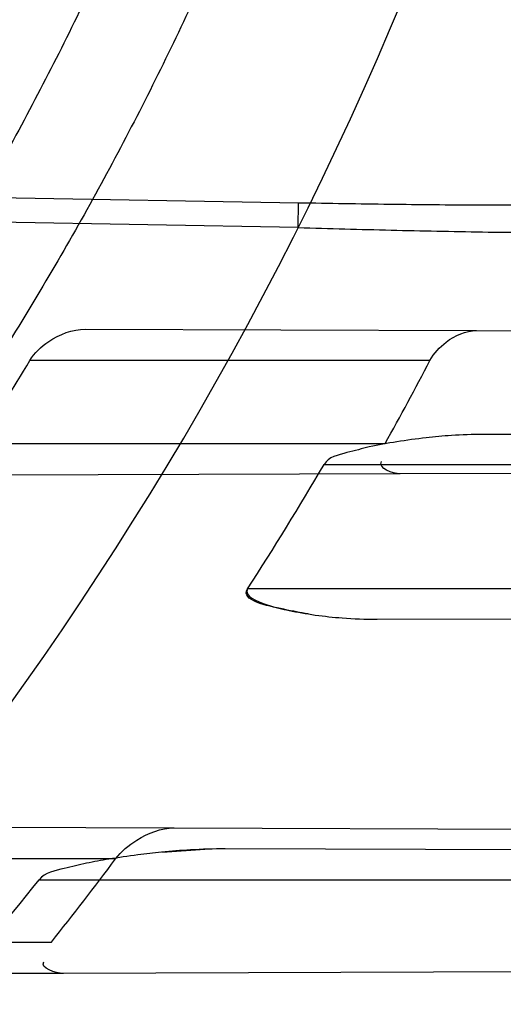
# Model space of a CAD drawing. Header units: millimetres. Extents: x 0 to 297, y 0 to 210.
# Tile 38 of 256: x 147.5273 to 147.5564, y 91.2151 to 91.2743. Entities that reach past the tile are written whole.
import ezdxf

# ---------------------------------------------------------------- set-up
doc = ezdxf.new("R2010")
doc.units = ezdxf.units.MM
doc.header["$LTSCALE"] = 16.335
doc.layers.get('0').update_dxf_attribs({"linetype": 'CONTINUOUS'})
for name, color, linetype in [('01_GLOBAL', 7, 'CONTINUOUS'), ('INTFCLR_1', 7, 'CONTINUOUS'), ('INTFCLR_144815', 7, 'CONTINUOUS')]:
    doc.layers.add(name, color=color, linetype=linetype)

msp = doc.modelspace()

# ---------------------------------------------------------------- linework, layer by layer
at = {"color": 7, "linetype": 'Continuous'}
msp.add_circle((148.0808034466, 92.1164639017), 1.9, dxfattribs=at)
at = {"color": 9, "linetype": 'Continuous'}
msp.add_arc((148.0808034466, 92.1164639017), 1.8756493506, 182.9674534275, 267.0325465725, dxfattribs=at)
at = {"layer": '01_GLOBAL', "color": 7, "linetype": 'Continuous'}
msp.add_circle((148.0808034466, 92.1164639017), 1.925, dxfattribs=at)
at = {"layer": 'INTFCLR_1', "color": 9, "linetype": 'Continuous'}
for p, q in [((147.3556636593, 91.2666179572), (147.5440960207, 91.2633257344)), ((147.5440698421, 91.2618273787), (147.3556636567, 91.26511945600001)), ((147.5440698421, 91.2618273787), (147.5440960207, 91.2633257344)), ((147.5312457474, 91.2557112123), (147.5548137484, 91.2556289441)), ((147.552004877, 91.2538241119), (147.5279046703, 91.2538241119)), ((147.5872630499, 91.2492656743), (147.555198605, 91.2493776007)), ((147.5248160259, 91.2488241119), (147.5493024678, 91.2488241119)), ((147.5456299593, 91.24757411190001), (147.5843773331, 91.24757411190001)), ((147.5502124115, 91.24700321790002), (147.525905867, 91.2469183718)), ((147.5806409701, 91.2400741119), (147.5410190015, 91.2400741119)), ((147.5488212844, 91.23824836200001), (147.5819050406, 91.2383638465)), ((147.5102967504, 91.2257843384), (147.5365936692, 91.2256925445)), ((147.574004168, 91.2243119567), (147.5396641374, 91.2244318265)), ((147.5330689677, 91.2238241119), (147.5059479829, 91.2238241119)), ((147.5284686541, 91.2225741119), (147.5706504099, 91.2225741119)), ((147.5013646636, 91.2188241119), (147.5292064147, 91.2188241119)), ((147.5299342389, 91.2169324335), (147.502275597, 91.2168358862))]:
    msp.add_line(p, q, dxfattribs=at)
at = {"layer": 'INTFCLR_1', "color": 6, "linetype": 'Continuous'}
for p, q in [((147.5548137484, 91.2556289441), (147.5957520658, 91.2554860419)), ((147.5920777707, 91.24714935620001), (147.5502124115, 91.24700321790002)), ((147.5365936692, 91.2256925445), (147.5808430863, 91.2255380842)), ((147.5757210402, 91.2170922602), (147.5299342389, 91.2169324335))]:
    msp.add_line(p, q, dxfattribs=at)
at = {"layer": 'INTFCLR_1', "color": 7, "linetype": 'Continuous'}
msp.add_line((147.5358981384, 91.22423275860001), (147.5384412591, 91.2244099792), dxfattribs=at)
at = {"layer": 'INTFCLR_1', "color": 6, "linetype": 'Continuous'}
for centre, radius, start, end in [((147.3556636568, 91.35632411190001), 0.3017258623, 270, 90.00000002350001), ((147.3556636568, 91.35632411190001), 0.2867456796, 270, 90.00000002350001), ((147.355842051, 91.35665819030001), 0.2004504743, 327.4552128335, 329.1351403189), ((147.3557997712, 91.3566391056), 0.2215115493, 330.8745120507, 332.3446554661), ((147.3609566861, 91.3559427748), 0.2141214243, 327.2390423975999, 329.5950385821), ((147.3559132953, 91.3566868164), 0.2214421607, 321.4961256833, 323.1309406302), ((147.3615420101, 91.3555160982), 0.2133965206, 318.8428261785, 321.4658465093)]:
    msp.add_arc(centre, radius, start, end, dxfattribs=at)
at = {"layer": 'INTFCLR_1', "color": 9, "linetype": 'Continuous'}
msp.add_arc((147.3556636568, 91.35632411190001), 0.2107755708, 270.0000000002, 337.5066823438, dxfattribs=at)
for points, knots in [([(147.6239207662, 91.2630229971), (147.6245143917, 91.2646383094), (147.625677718, 91.2679000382), (147.6278942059, 91.2745147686), (147.6314905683, 91.2863879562), (147.6348253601, 91.3003236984), (147.6370274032, 91.31277865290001), (147.637953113, 91.3191383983), (147.6384308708, 91.3228167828), (147.6395335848, 91.3320514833), (147.6406793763, 91.34783064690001), (147.6404956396, 91.36644728), (147.639629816, 91.3785116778), (147.6390851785, 91.3840823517), (147.6386841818, 91.38778738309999), (147.6374452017, 91.3977872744), (147.6346320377, 91.41379988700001), (147.6305782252, 91.4294332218), (147.6276786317, 91.43871199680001), (147.6265880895, 91.4420309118), (147.6249290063, 91.4469198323), (147.621186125, 91.4571408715), (147.6147225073, 91.4721421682), (147.6073615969, 91.4863146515), (147.6022300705, 91.495037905), (147.59983173, 91.49892098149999), (147.598238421, 91.5014521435), (147.5939293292, 91.5081091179), (147.5867086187, 91.5183259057), (147.5766787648, 91.5307635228), (147.5681834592, 91.54008643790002), (147.5622490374, 91.5460455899), (147.5589678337, 91.54920070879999), (147.5544151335, 91.5534558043), (147.5480427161, 91.5590273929), (147.541144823, 91.5644332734), (147.5367712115, 91.56754354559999), (147.5346401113, 91.56897350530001), (147.533241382, 91.56987250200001), (147.5319885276, 91.57063788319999), (147.5308874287, 91.5712699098), (147.5299491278, 91.57176025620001), (147.5291251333, 91.5721478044), (147.5284918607, 91.5723508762), (147.5279419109, 91.57249513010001), (147.5276450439, 91.5721332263), (147.5279068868, 91.5716254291), (147.528285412, 91.5709843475), (147.528982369, 91.57009863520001), (147.5299093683, 91.56900729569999), (147.53099579, 91.56780618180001), (147.5321866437, 91.5665242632), (147.5339471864, 91.56466063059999), (147.5364529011, 91.56204119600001), (147.5411298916, 91.55713350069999), (147.546237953, 91.5516275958), (147.5508912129, 91.54636519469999), (147.5537675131, 91.54301891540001), (147.5583927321, 91.5375256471), (147.5654736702, 91.52862354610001), (147.5747566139, 91.5156719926), (147.581475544, 91.5050988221), (147.5858745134, 91.49757284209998), (147.5888592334, 91.492279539), (147.5940084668, 91.4826176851), (147.6008853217, 91.46802735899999), (147.605629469, 91.45586290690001), (147.6078360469, 91.44955591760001)], [0, 0, 0, 0, 0.0103792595, 0.0208842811, 0.0420721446, 0.0851858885, 0.1071984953, 0.1183380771, 0.123943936, 0.1295693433, 0.1744299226, 0.2192388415, 0.2417237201, 0.2473597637, 0.2529962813, 0.2641993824, 0.3081295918, 0.3509327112, 0.3614952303, 0.3667582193, 0.3720021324, 0.3926323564, 0.4323913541, 0.4704239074, 0.4888657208, 0.4934194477, 0.497950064, 0.5069039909, 0.5412450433, 0.5733438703, 0.6032118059, 0.6172673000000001, 0.6240601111, 0.6306649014, 0.6548506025, 0.6750843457, 0.6834913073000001, 0.6872123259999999, 0.6905622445, 0.6935176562, 0.6960693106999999, 0.6982084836, 0.6999280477, 0.7014829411, 0.7024060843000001, 0.7029587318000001, 0.7038763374, 0.7054334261, 0.7076628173, 0.7105600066, 0.714112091, 0.7174145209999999, 0.7211168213, 0.7295725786, 0.7392778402, 0.7620040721, 0.7748640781, 0.7816422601, 0.7886165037, 0.8181744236, 0.8502177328, 0.884679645, 0.8936796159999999, 0.902792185, 0.9213283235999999, 0.9597006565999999, 1, 1, 1, 1]), ([(147.5311764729, 91.57132411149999), (147.5318287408, 91.5713240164), (147.5336257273, 91.5703676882), (147.5357695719, 91.56920293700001), (147.5378575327, 91.5678745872), (147.540022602, 91.5664516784), (147.5444669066, 91.5633499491), (147.5514777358, 91.5579678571), (147.5579605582, 91.5524167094), (147.5625922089, 91.5481782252), (147.5659282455, 91.5450376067), (147.5719597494, 91.53910867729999), (147.580595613, 91.52983364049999), (147.5907946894, 91.51745818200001), (147.5981414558, 91.50728802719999), (147.6025258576, 91.5006611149), (147.60414614, 91.49814277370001), (147.6065841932, 91.4942808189), (147.6117989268, 91.48560842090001), (147.6192817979, 91.4715157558), (147.6258568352, 91.45659014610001), (147.6296645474, 91.44641925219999), (147.6313517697, 91.4415559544), (147.6324604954, 91.4382553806), (147.6354073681, 91.4290313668), (147.6395285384, 91.4134880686), (147.6423901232, 91.3975587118), (147.6436501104, 91.38761200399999), (147.6440578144, 91.3839275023), (147.6446115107, 91.3783882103), (147.6454917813, 91.3663917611), (147.6456786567, 91.3478767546), (147.6445135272, 91.3321854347), (147.6433925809, 91.3230036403), (147.6429068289, 91.3193455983), (147.6419655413, 91.31302046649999), (147.6397259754, 91.3006309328), (147.6363346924, 91.2867710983), (147.6326792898, 91.27496708), (147.6304259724, 91.2683893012), (147.6292433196, 91.26514577), (147.6286398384, 91.26353946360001)], [0, 0, 0, 0, 0.0056084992, 0.016622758, 0.0214510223, 0.0268121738, 0.0389184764, 0.0680276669, 0.1027789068, 0.1122614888, 0.1220107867, 0.1421735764, 0.1849752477, 0.2309092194, 0.2799812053, 0.2927645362, 0.2992310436, 0.3057293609, 0.3320345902, 0.3862266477, 0.4428037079, 0.4721337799, 0.479586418, 0.4870651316, 0.5020714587, 0.5628449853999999, 0.6251697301, 0.6410581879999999, 0.6490513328, 0.6570434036, 0.6889243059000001, 0.7524504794, 0.8160576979, 0.8240355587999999, 0.8319861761, 0.8477866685, 0.8790166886, 0.9402183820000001, 0.9703167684, 0.9852456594, 1, 1, 1, 1]), ([(147.6078360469, 91.44955591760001), (147.6101299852, 91.44299922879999), (147.6142956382, 91.42952576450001), (147.6182613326, 91.4122075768), (147.6202192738, 91.4006412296), (147.6210065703, 91.39518478), (147.6214994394, 91.3915132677), (147.6227052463, 91.3813993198), (147.623864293, 91.3647211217), (147.6237011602, 91.3479837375), (147.6230932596, 91.3377512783), (147.6228153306, 91.3340172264), (147.6223459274, 91.32845986), (147.6210514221, 91.316626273), (147.6180380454, 91.29878467), (147.6143540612, 91.28396869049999), (147.6118533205, 91.2754656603), (147.6108389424, 91.2721312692), (147.6090123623, 91.2664116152), (147.6051536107, 91.2553712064), (147.5989882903, 91.2403218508), (147.5926455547, 91.22739948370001), (147.588554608, 91.2198568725), (147.5870705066, 91.21719653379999), (147.5848652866, 91.2133153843), (147.5801153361, 91.2053160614), (147.5725777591, 91.1938048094), (147.5633378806, 91.1812395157), (147.5566749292, 91.173042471), (147.5528339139, 91.16854333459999), (147.551385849, 91.16686409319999), (147.5489422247, 91.1640712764), (147.5444265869, 91.1590434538), (147.5395205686, 91.15382001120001), (147.5350750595, 91.14916276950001), (147.5324472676, 91.14642530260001), (147.5302613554, 91.14401157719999), (147.5288390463, 91.1424858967), (147.5269884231, 91.13966284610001), (147.5301672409, 91.1409193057), (147.5319512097, 91.141994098), (147.5341146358, 91.14331988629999), (147.5360112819, 91.14459412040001), (147.5382932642, 91.1461762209), (147.5413846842, 91.14844087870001), (147.5453415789, 91.15151625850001), (147.5512543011, 91.1563820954), (147.5565470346, 91.16112874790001), (147.5611780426, 91.16556996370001), (147.5644972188, 91.16884566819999), (147.5704790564, 91.1750133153), (147.5790048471, 91.18463110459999), (147.5890158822, 91.1974187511), (147.5961841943, 91.2078944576), (147.6004450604, 91.21470752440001), (147.6020181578, 91.21729598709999), (147.6043852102, 91.2212675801), (147.6094401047, 91.23018520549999), (147.6166547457, 91.24466011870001), (147.621618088, 91.2567571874), (147.6239207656, 91.2630229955)], [0, 0, 0, 0, 0.0419449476, 0.0850695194, 0.1071739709, 0.1127634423, 0.1183584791, 0.1295423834, 0.1742656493, 0.2191961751, 0.2304978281, 0.2361598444, 0.2418057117, 0.2641744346, 0.3080240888, 0.3509528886, 0.3562644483, 0.3615432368, 0.3719979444, 0.3925183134, 0.4321501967, 0.4701192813, 0.4793724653, 0.4839620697, 0.48851378, 0.5063269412, 0.5401307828, 0.5715496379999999, 0.6004673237, 0.6038923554, 0.6072711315, 0.6138564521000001, 0.6263016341, 0.6480618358, 0.6572019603, 0.6650284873, 0.6713159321, 0.6759369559, 0.6799952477, 0.6841765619, 0.6887949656, 0.6950107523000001, 0.6986911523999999, 0.7027318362, 0.7117342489, 0.7218512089, 0.7329803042, 0.7579718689, 0.7647510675, 0.7717251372, 0.7861300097, 0.8166264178, 0.8492835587, 0.8841348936, 0.8932111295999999, 0.8978052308, 0.9024247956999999, 0.92112918, 0.9596906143, 1, 1, 1, 1]), ([(147.5311764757, 91.1413241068), (147.5310781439, 91.14132411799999), (147.5308373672, 91.14137158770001), (147.5308497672, 91.1418044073), (147.5311074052, 91.1422497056), (147.5315528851, 91.142911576), (147.5322318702, 91.14373533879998), (147.5335407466, 91.1452190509), (147.5355593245, 91.1473348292), (147.5383533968, 91.1501930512), (147.5428736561, 91.1547964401), (147.5478811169, 91.1599991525), (147.5524841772, 91.1649963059), (147.5549756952, 91.16777374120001), (147.5564519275, 91.1694435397), (147.5603658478, 91.1739155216), (147.5671547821, 91.1820635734), (147.5765732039, 91.1945612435), (147.5842592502, 91.2060163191), (147.5891039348, 91.21397962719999), (147.5913524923, 91.217842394), (147.5928653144, 91.2204893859), (147.5970335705, 91.2279909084), (147.6034974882, 91.24084499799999), (147.6097854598, 91.25582728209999), (147.6137211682, 91.2668203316), (147.6155837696, 91.27251442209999), (147.6166180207, 91.2758335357), (147.6191666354, 91.28429392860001), (147.6229221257, 91.2990378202), (147.6259956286, 91.3168025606), (147.6273158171, 91.32858523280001), (147.6277944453, 91.33411784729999), (147.6280778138, 91.3378349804), (147.6286975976, 91.3480207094), (147.6288639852, 91.364684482), (147.6276820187, 91.3812878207), (147.6264527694, 91.3913544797), (147.6259502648, 91.39500924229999), (147.6251474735, 91.4004414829), (147.6231505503, 91.4119586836), (147.6191057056, 91.4292020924), (147.6148598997, 91.44260751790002), (147.6125223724, 91.4491302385)], [0, 0, 0, 0, 0.0008731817, 0.001718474, 0.0032338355, 0.0055641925, 0.0087322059, 0.0127298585, 0.0231213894, 0.0346993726, 0.0482226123, 0.08041255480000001, 0.0988155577, 0.1085507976, 0.1135449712, 0.1186069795, 0.1613231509, 0.207686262, 0.2575123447, 0.2837454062, 0.2904461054, 0.2972015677, 0.3108182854, 0.366650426, 0.4248609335, 0.4549769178, 0.4703146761, 0.4780576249, 0.4858477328, 0.5487775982, 0.6130123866, 0.6457680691, 0.6540347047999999, 0.6623246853, 0.6788711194, 0.7446474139, 0.8101273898, 0.8265053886, 0.8346996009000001, 0.8428861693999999, 0.8752668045, 0.9384714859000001, 1, 1, 1, 1]), ([(147.5440960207, 91.2633257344), (147.5450085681, 91.26330980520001), (147.5468289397, 91.26327969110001), (147.550439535, 91.2632276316), (147.5548943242, 91.2631818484), (147.5593074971, 91.26318594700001), (147.5627871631, 91.2632456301), (147.5661719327, 91.2633524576), (147.5702774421, 91.2635930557), (147.5742812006, 91.26405122), (147.5773584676, 91.2645924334), (147.5802872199, 91.2652486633), (147.5837849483, 91.2663297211), (147.5870688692, 91.26784422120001), (147.5895039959, 91.2693220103), (147.5918252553, 91.27098750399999), (147.5939626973, 91.2729375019), (147.5959009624, 91.27513290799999), (147.5977615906, 91.27755319), (147.5998633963, 91.28090468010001), (147.601644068, 91.2845301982), (147.6029197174, 91.28760440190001), (147.6041063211, 91.290815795), (147.6048675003, 91.2932827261), (147.6053207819, 91.294950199)], [0, 0, 0, 0, 0.0354711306, 0.0707575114, 0.14033856, 0.2086125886, 0.242264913, 0.2755899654, 0.3402220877, 0.4020491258, 0.4320758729, 0.46161465, 0.5186626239, 0.5740151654, 0.6016454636, 0.6292656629, 0.6849556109, 0.713590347, 0.743019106, 0.8035158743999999, 0.8669685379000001, 0.8997725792, 0.9328427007, 1, 1, 1, 1]), ([(147.5440698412, 91.2618273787), (147.5450052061, 91.2618000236), (147.5468712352, 91.26174745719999), (147.5505729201, 91.2616521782), (147.5551408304, 91.261555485), (147.5596668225, 91.2615137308), (147.5632359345, 91.2615412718), (147.5667073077, 91.26162001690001), (147.5709174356, 91.2618336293), (147.5750233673, 91.2622788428), (147.5781779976, 91.2628207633), (147.5811791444, 91.2634862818), (147.5847632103, 91.2645945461), (147.5881232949, 91.26616270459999), (147.590611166, 91.26769844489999), (147.5929841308, 91.26943560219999), (147.5951645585, 91.27147261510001), (147.5971370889, 91.2737669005), (147.5990320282, 91.2763029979), (147.6011681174, 91.27981732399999), (147.6029717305, 91.2836160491), (147.6042619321, 91.2868392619), (147.6054618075, 91.290210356), (147.6062288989, 91.29279848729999), (147.606685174, 91.29454754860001)], [0, 0, 0, 0, 0.0352844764, 0.0703893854, 0.1396239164, 0.207562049, 0.241046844, 0.2742025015, 0.338485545, 0.3999488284, 0.4297887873, 0.4591358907, 0.5158255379, 0.570881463, 0.5984070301, 0.6259627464, 0.6816732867, 0.7104019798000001, 0.739984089, 0.8009583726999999, 0.8651010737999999, 0.8983203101, 0.9318417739, 1, 1, 1, 1]), ([(147.6286398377, 91.26353946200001), (147.6262971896, 91.2573039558), (147.6212466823, 91.2452642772), (147.6139124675, 91.2308710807), (147.6087756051, 91.2220056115), (147.6063693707, 91.2180557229), (147.6047696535, 91.215480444), (147.6004343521, 91.2086983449), (147.593140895, 91.1982707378), (147.5829609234, 91.1855474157), (147.5742940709, 91.1759794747), (147.5682143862, 91.1698434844), (147.5648397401, 91.166583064), (147.5601283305, 91.1621594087), (147.554745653, 91.15743254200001), (147.5487350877, 91.15258708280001), (147.544713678, 91.1495239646), (147.541566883, 91.14726417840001), (147.5392555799, 91.14569188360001), (147.5366540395, 91.1439771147), (147.5340672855, 91.1424989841), (147.5317988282, 91.1413240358), (147.5311764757, 91.1413241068)], [0, 0, 0, 0, 0.1254392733, 0.2455954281, 0.3039386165, 0.3183545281, 0.3326935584, 0.3610298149, 0.4699340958, 0.5721292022, 0.6676979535, 0.7128867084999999, 0.7347758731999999, 0.7560605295, 0.8345894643, 0.86959304, 0.9014329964, 0.9297831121, 0.9425142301, 0.954114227, 0.9882800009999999, 1, 1, 1, 1])]:
    msp.add_open_spline(points, degree=3, knots=knots, dxfattribs=at)
at = {"layer": 'INTFCLR_1', "color": 6, "linetype": 'Continuous'}
for points, knots in [([(147.5524190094, 91.57132411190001), (147.5518087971, 91.57132411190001), (147.5529114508, 91.5692236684), (147.5538583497, 91.5680649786), (147.5554058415, 91.56603172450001), (147.5573153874, 91.5637319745), (147.5597564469, 91.56079692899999), (147.5626098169, 91.5573885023), (147.5656703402, 91.5536813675), (147.5686923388, 91.5499560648), (147.571505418, 91.54640770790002), (147.5740879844, 91.5430774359), (147.5764364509, 91.53997985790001), (147.5785589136, 91.53711993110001), (147.5804701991, 91.53449113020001), (147.5821890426, 91.5320821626), (147.5837330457, 91.529879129), (147.5851142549, 91.527876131), (147.5863481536, 91.5260600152), (147.5874498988, 91.5244157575), (147.5884368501, 91.52292425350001), (147.5893145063, 91.52158304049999), (147.590301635, 91.52005887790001), (147.5913416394, 91.5184318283), (147.5924164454, 91.51672483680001), (147.5934051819, 91.5151347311), (147.5944675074, 91.51340362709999), (147.5954727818, 91.51173989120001), (147.5963989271, 91.5101860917), (147.5972040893, 91.50882047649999), (147.5980924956, 91.5072948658), (147.5990691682, 91.5055946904), (147.6001439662, 91.503694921), (147.6013258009, 91.5015697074), (147.6026254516, 91.49918624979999), (147.6040567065, 91.4965029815), (147.6056293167, 91.4934797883), (147.6073520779, 91.49007026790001), (147.6092357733, 91.4862176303), (147.6112959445, 91.48184252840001), (147.6135459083, 91.4768493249), (147.6159975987, 91.4711159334), (147.6186600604, 91.46449556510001), (147.621540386, 91.45677847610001), (147.6245995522, 91.4477874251), (147.6276353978, 91.43777021), (147.6304347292, 91.4271489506), (147.6328479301, 91.41640510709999), (147.6348548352, 91.405631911), (147.6364550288, 91.3948720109), (147.6376568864, 91.3841237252), (147.6384643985, 91.3734124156), (147.6388848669, 91.3627276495), (147.638923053, 91.3520862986), (147.6385832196, 91.34147856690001), (147.6378679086, 91.3309058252), (147.6367790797, 91.3203765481), (147.6353146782, 91.30986953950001), (147.6334744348, 91.2993988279), (147.6312492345, 91.2889416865), (147.6286373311, 91.27851137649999), (147.6256726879, 91.26825261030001), (147.6225298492, 91.2586638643), (147.6194333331, 91.2501513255), (147.6165578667, 91.24288110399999), (147.613914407, 91.2366339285), (147.6114912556, 91.23122494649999), (147.6092772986, 91.2265132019), (147.6072566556, 91.222383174), (147.6054148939, 91.2187488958), (147.6037381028, 91.2155404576), (147.6022167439, 91.21270536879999), (147.6008394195, 91.21019779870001), (147.5995919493, 91.20797263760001), (147.5984619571, 91.205992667), (147.5974378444, 91.2042264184), (147.5965123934, 91.2026529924), (147.5956788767, 91.20125348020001), (147.5947260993, 91.1996710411), (147.5936842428, 91.1979643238), (147.5924549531, 91.195983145), (147.5913949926, 91.1943013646), (147.5904087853, 91.1927574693), (147.5895314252, 91.19139819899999), (147.5885421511, 91.1898833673), (147.5874297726, 91.1882012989), (147.5861816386, 91.18634056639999), (147.5847816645, 91.18428595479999), (147.5832139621, 91.18202299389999), (147.5814607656, 91.179538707), (147.5795082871, 91.1768262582), (147.5773377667, 91.1738741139), (147.5749300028, 91.1706720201), (147.5722786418, 91.16722855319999), (147.5693828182, 91.16355418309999), (147.5662651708, 91.1596930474), (147.5630841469, 91.155829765), (147.5601062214, 91.152268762), (147.5575479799, 91.1491965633), (147.5555504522, 91.14679617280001), (147.5539276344, 91.14467529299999), (147.5529496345, 91.1434806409), (147.5517963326, 91.1413241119), (147.5524190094, 91.1413241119)], [0, 0, 0, 0, 0.0038604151, 0.0075016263, 0.0124785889, 0.0188917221, 0.0268498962, 0.0364677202, 0.04706947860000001, 0.0572444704, 0.0668187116, 0.0757144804, 0.08390538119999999, 0.0914099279, 0.098245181, 0.1044667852, 0.1101313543, 0.1152642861, 0.1198589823, 0.1240215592, 0.1277856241, 0.1311734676, 0.1341617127, 0.1392736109, 0.1433897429, 0.1469230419, 0.1511192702, 0.1562389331, 0.1592204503, 0.1625628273, 0.1662680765, 0.1703891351, 0.1749670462, 0.1800766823, 0.185772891, 0.1921413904, 0.1993155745, 0.2073310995, 0.2163076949, 0.2264451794, 0.2379233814, 0.250953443, 0.2658909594, 0.2830621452, 0.3030578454, 0.3259639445, 0.3492662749, 0.372530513, 0.3956109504, 0.4185782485, 0.4413347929, 0.4640172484, 0.48651927, 0.5089682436, 0.5313242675, 0.553647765, 0.5759939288, 0.5982772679, 0.6207473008, 0.6432362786, 0.6658996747, 0.6887559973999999, 0.7107777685, 0.7297237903, 0.7460531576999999, 0.7602331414, 0.7726347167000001, 0.7835467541, 0.7931663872, 0.8017211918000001, 0.8093215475, 0.8160683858, 0.8220758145, 0.8274205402, 0.8322066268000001, 0.8364980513, 0.8403368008, 0.8437547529, 0.8468031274, 0.8520223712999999, 0.8564046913, 0.8615533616, 0.8645986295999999, 0.8679945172, 0.8717882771, 0.8760445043, 0.8807522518, 0.8859628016, 0.8917731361, 0.8981681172, 0.9051985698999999, 0.9129160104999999, 0.9213486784, 0.9305434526, 0.9404096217, 0.9509435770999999, 0.9619432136, 0.9720502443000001, 0.9803711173, 0.9870628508, 0.9922716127, 0.99606073, 1, 1, 1, 1]), ([(147.5524190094, 91.1413241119), (147.5531143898, 91.1413241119), (147.5543203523, 91.14213679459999), (147.5561744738, 91.14325300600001), (147.5583002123, 91.1447976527), (147.560928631, 91.14681022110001), (147.5640582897, 91.14937974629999), (147.5675074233, 91.15237487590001), (147.5710070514, 91.1555769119), (147.574310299, 91.1587419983), (147.5773371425, 91.16175781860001), (147.5800923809, 91.16460395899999), (147.5825889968, 91.1672661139), (147.5848455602, 91.1697411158), (147.5868773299, 91.1720281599), (147.5887011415, 91.1741288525), (147.5903405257, 91.1760572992), (147.5918089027, 91.1778176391), (147.59312239, 91.1794189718), (147.5942950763, 91.1808709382), (147.5953447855, 91.18218881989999), (147.5962981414, 91.1834007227), (147.5972372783, 91.1846080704), (147.5982377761, 91.1859099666), (147.5992999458, 91.187311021), (147.6003509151, 91.1887170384), (147.6013832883, 91.1901164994), (147.6024574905, 91.19159267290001), (147.6036466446, 91.1932514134), (147.6049757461, 91.1951365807), (147.6064609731, 91.1972842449), (147.6081179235, 91.19973355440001), (147.6099603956, 91.2025250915), (147.6120026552, 91.20570886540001), (147.6142665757, 91.2093548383), (147.6167734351, 91.21354352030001), (147.6195429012, 91.2183732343), (147.6225956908, 91.2239740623), (147.6259494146, 91.23049845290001), (147.6296263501, 91.2381747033), (147.6335547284, 91.2471120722), (147.6374822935, 91.2570297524), (147.6411546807, 91.26748627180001), (147.6444163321, 91.27808548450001), (147.6472390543, 91.28872386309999), (147.6496322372, 91.2993899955), (147.6515947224, 91.3100274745), (147.6531423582, 91.3206651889), (147.6542785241, 91.3312578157), (147.6550140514, 91.3418222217), (147.655355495, 91.3523479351), (147.6553083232, 91.36283677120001), (147.6548760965, 91.3732949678), (147.6540611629, 91.3837158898), (147.6528633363, 91.39410400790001), (147.6512816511, 91.40445780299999), (147.649316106, 91.4147614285), (147.6469588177, 91.4250379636), (147.6442058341, 91.4352745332), (147.6410435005, 91.44548298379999), (147.6374805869, 91.4556114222), (147.6336594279, 91.4652777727), (147.6298256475, 91.47403311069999), (147.6262354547, 91.48156843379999), (147.6229615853, 91.48797792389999), (147.6199846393, 91.4934796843), (147.617284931, 91.4982265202), (147.6148405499, 91.5023464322), (147.6126315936, 91.50593695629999), (147.6106351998, 91.50908022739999), (147.6088346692, 91.5118359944), (147.6072125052, 91.5142588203), (147.6057564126, 91.51638728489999), (147.6044486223, 91.5182624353), (147.6032796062, 91.51991080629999), (147.6022307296, 91.5213681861), (147.6012884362, 91.5226603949), (147.6003875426, 91.52388111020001), (147.599451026, 91.5251356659), (147.5984191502, 91.5265005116), (147.5973563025, 91.52788680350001), (147.5962900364, 91.5292585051), (147.5952102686, 91.5306298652), (147.5940251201, 91.53211414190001), (147.5927013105, 91.5337461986), (147.5912185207, 91.535542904), (147.5895625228, 91.5375118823), (147.5877136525, 91.5396634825), (147.5856554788, 91.54200321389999), (147.583366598, 91.5445380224), (147.5808303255, 91.5472668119), (147.5780323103, 91.5501828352), (147.5749547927, 91.55327492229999), (147.5715984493, 91.5565159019), (147.5680191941, 91.55981674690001), (147.5644644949, 91.5629254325), (147.5612102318, 91.5656152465), (147.5584715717, 91.5677235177), (147.5562664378, 91.5693347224), (147.5543599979, 91.57048668), (147.5531273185, 91.57132411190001), (147.5524190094, 91.57132411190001)], [0, 0, 0, 0, 0.0042187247, 0.0081401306, 0.0133978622, 0.0200459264, 0.0282638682, 0.0379443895, 0.0477615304, 0.05703690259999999, 0.0656973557, 0.0736821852, 0.0810680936, 0.0878383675, 0.0940009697, 0.0996271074, 0.1047154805, 0.1093563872, 0.1135342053, 0.1172803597, 0.1206792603, 0.1237557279, 0.1266349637, 0.1299589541, 0.1337168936, 0.1373013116, 0.1406085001, 0.1442672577, 0.148377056, 0.1529904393, 0.1582606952, 0.164218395, 0.1709303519, 0.1785521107, 0.1871652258, 0.1969659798, 0.2081658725, 0.2209392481, 0.2356613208, 0.2526660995, 0.2725685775, 0.2948769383, 0.3173640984, 0.3397873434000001, 0.3621386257, 0.3841211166, 0.4060891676, 0.4277469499, 0.4493218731, 0.470705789, 0.4919793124, 0.5131981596, 0.5343255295, 0.5554668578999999, 0.5765984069, 0.5977513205, 0.6189954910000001, 0.6402209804, 0.6617015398, 0.6832900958, 0.7050415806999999, 0.7268239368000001, 0.7463339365, 0.7630160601, 0.7774553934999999, 0.7899931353, 0.8009638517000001, 0.8105830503, 0.8190545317, 0.8265380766, 0.8331730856, 0.8390248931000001, 0.8442268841, 0.8488182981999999, 0.8528943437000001, 0.8564866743, 0.8597116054, 0.8625968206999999, 0.8656908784, 0.8692094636, 0.8729771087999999, 0.8762884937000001, 0.879749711, 0.8835661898, 0.8878115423, 0.8924986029, 0.8976989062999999, 0.9034198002, 0.9097088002, 0.9166034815, 0.9241390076, 0.9323094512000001, 0.9411199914, 0.9506041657, 0.9606137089, 0.9706541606, 0.9792553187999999, 0.9862062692, 0.9916647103, 0.9957028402, 1, 1, 1, 1]), ([(147.3556636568, 91.542618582), (147.3593784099, 91.54277100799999), (147.3668190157, 91.54285292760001), (147.3779643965, 91.5423087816), (147.3890774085, 91.5410953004), (147.4001528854, 91.5392079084), (147.4111257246, 91.53664657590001), (147.4217583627, 91.5334750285), (147.4321569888, 91.5296933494), (147.4423175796, 91.5253049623), (147.4523615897, 91.520227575), (147.4620791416, 91.5145539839), (147.4714308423, 91.50830836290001), (147.4803857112, 91.5015135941), (147.4889108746, 91.49419493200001), (147.4969786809, 91.4863772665), (147.5045579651, 91.4780922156), (147.5116230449, 91.46936818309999), (147.5181444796, 91.4602439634), (147.5241035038, 91.4507490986), (147.5294813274, 91.4409141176), (147.5342574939, 91.4307767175), (147.5384131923, 91.42037992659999), (147.5419364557, 91.40975773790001), (147.5448170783, 91.3989428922), (147.5470449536, 91.3879725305), (147.5486113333, 91.37688836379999), (147.5495102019, 91.36573518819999), (147.5497390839, 91.3545597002), (147.5492991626, 91.34340138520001), (147.548193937, 91.3322970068), (147.5464275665, 91.321279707), (147.5440063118, 91.3103876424), (147.54093851, 91.2996591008), (147.5372359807, 91.2891354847), (147.5329137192, 91.2788581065), (147.5279896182, 91.26886523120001), (147.5224805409, 91.2591877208), (147.5164087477, 91.2498632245), (147.5097968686, 91.2409240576), (147.5026699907, 91.2324006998), (147.4950470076, 91.2243151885), (147.4869609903, 91.2167031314), (147.4784363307, 91.2095857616), (147.4695078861, 91.2029913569), (147.4602055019, 91.1969422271), (147.4505665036, 91.1914608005), (147.4406349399, 91.1865695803), (147.4306493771, 91.18236842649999), (147.4209252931, 91.17892032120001), (147.4118952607, 91.1762516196), (147.4037200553, 91.17425642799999), (147.3964382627, 91.17280130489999), (147.3895220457, 91.17168651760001), (147.382373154, 91.1708016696), (147.3744248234, 91.1701421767), (147.3654192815, 91.1698032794), (147.3590572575, 91.1698903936), (147.3556636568, 91.1700296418)], [0, 0, 0, 0, 0.0185657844, 0.0371317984, 0.05569073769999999, 0.0743563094, 0.09320240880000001, 0.1119235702, 0.129729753, 0.1484268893, 0.1671582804, 0.1858963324, 0.2045840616, 0.2232805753, 0.241995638, 0.2606572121, 0.2793460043, 0.298034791, 0.3166822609, 0.3353170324, 0.3539796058, 0.3726237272, 0.3912431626, 0.4098577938, 0.4284754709, 0.4470981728, 0.4657246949, 0.4843423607, 0.5029403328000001, 0.5215094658, 0.5400731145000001, 0.5586325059, 0.5771954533, 0.5957587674, 0.6143211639, 0.6328711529, 0.651401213, 0.6699184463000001, 0.6884460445, 0.7069331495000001, 0.7254085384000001, 0.7438945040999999, 0.7623917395, 0.7808314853, 0.7993176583, 0.8177869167, 0.8362093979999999, 0.8546575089, 0.8730374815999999, 0.8902753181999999, 0.9061521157, 0.9200376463, 0.9322836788, 0.9432240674, 0.9550134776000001, 0.9682465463, 0.9830392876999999, 1, 1, 1, 1]), ([(147.5460501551, 91.2965190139), (147.5454631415, 91.29472818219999), (147.5442363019, 91.2911636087), (147.5422394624, 91.28587346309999), (147.5400877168, 91.2806444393), (147.5377829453, 91.27548111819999), (147.5353271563, 91.27038799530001), (147.5327224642, 91.2653694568), (147.5299711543, 91.2604299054), (147.5270755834, 91.2555735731), (147.5240383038, 91.25080474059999), (147.520861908, 91.2461274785), (147.5175492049, 91.2415459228), (147.5141030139, 91.2370639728), (147.510526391, 91.2326856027), (147.5068223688, 91.22841452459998), (147.5029942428, 91.22425453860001), (147.4990452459, 91.22020915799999), (147.4949789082, 91.2162819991), (147.4907986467, 91.212476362), (147.4865082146, 91.2087956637), (147.4821112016, 91.2052429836), (147.4776115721, 91.2018215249), (147.4730130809, 91.19853414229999), (147.4683198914, 91.19538381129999), (147.4635359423, 91.1923731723), (147.4586655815, 91.1895049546), (147.453712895, 91.1867815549), (147.4486822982, 91.1842053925), (147.4435780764, 91.1817786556), (147.4384047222, 91.1795034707), (147.4331666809, 91.17738178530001), (147.4278684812, 91.1754154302), (147.4225147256, 91.1736061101), (147.417110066, 91.1719553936), (147.4116591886, 91.1704647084), (147.4061668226, 91.1691353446), (147.4006377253, 91.1679684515), (147.3950766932, 91.16696503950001), (147.3894885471, 91.16612597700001), (147.3838781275, 91.16545199), (147.3782502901, 91.16494366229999), (147.3726099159, 91.16460143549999), (147.3669618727, 91.16442560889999), (147.3613111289, 91.16441633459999), (147.3575452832, 91.16452120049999), (147.3556636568, 91.16460136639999)], [0, 0, 0, 0, 0.0227356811, 0.0454710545, 0.0682062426, 0.09094098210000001, 0.1136756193, 0.1364096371, 0.1591436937, 0.1818769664, 0.2046103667, 0.2273428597, 0.2500755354, 0.2728072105, 0.2955391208, 0.3182699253, 0.3410011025, 0.3637310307, 0.3864614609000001, 0.4091905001, 0.4319201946, 0.4546483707, 0.4773773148, 0.5001046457, 0.5228327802, 0.5455591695, 0.5682859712, 0.5910108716, 0.6137361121, 0.6364602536, 0.6591836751, 0.681906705, 0.7046293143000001, 0.7273515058, 0.750073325, 0.77279473, 0.7955158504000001, 0.8182366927, 0.8409573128, 0.8636777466, 0.886398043, 0.9091183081, 0.9318386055, 0.9545589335, 0.9772794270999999, 1, 1, 1, 1]), ([(147.5279046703, 91.2538241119), (147.5281812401, 91.2542869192), (147.529169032, 91.2552022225), (147.5304719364, 91.2557139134), (147.5312457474, 91.2557112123)], [0, 0, 0, 0, 0.4106346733, 1, 1, 1, 1]), ([(147.552004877, 91.2538241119), (147.5522336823, 91.2542607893), (147.5530317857, 91.2551184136), (147.5541606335, 91.255631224), (147.5548137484, 91.2556289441)], [0, 0, 0, 0, 0.4301423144, 1, 1, 1, 1]), ([(147.555198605, 91.2493776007), (147.5545638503, 91.2493798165), (147.5534183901, 91.2493342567), (147.5516864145, 91.24917542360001), (147.5500420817, 91.2489473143), (147.5484278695, 91.24866754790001), (147.5470030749, 91.2482653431), (147.5458910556, 91.2480190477), (147.5456299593, 91.24757411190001)], [0, 0, 0, 0, 0.1936266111, 0.349439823, 0.5299482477, 0.701718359, 0.8426340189, 1, 1, 1, 1]), ([(147.5330689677, 91.2238241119), (147.5334101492, 91.2242790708), (147.5344719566, 91.2251523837), (147.5358055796, 91.22569529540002), (147.5365936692, 91.2256925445)], [0, 0, 0, 0, 0.4191394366, 1, 1, 1, 1])]:
    msp.add_open_spline(points, degree=3, knots=knots, dxfattribs=at)
for points in [[(147.5502124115, 91.24700321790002), (147.5497608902, 91.2470016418), (147.5488560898, 91.2473457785), (147.5490758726, 91.2477402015)], [(147.5299342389, 91.2169324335), (147.52947963, 91.2169308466), (147.5284742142, 91.2172657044), (147.5287572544, 91.2176214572)]]:
    msp.add_open_spline(points, degree=3, dxfattribs=at)
at = {"layer": 'INTFCLR_1', "color": 7, "linetype": 'Continuous'}
for points, knots in [([(147.5446688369, 91.2385704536), (147.5441748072, 91.2386480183), (147.5431693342, 91.23886579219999), (147.5405709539, 91.239373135), (147.5410190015, 91.2400741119)], [0, 0, 0, 0, 0.3754320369, 1, 1, 1, 1]), ([(147.5410190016, 91.240074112), (147.5407562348, 91.23964356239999), (147.5423432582, 91.23903106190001), (147.5435314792, 91.2387682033), (147.5451206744, 91.2384837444), (147.5468645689, 91.2382989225), (147.5481164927, 91.238247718), (147.5488212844, 91.23824836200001)], [0, 0, 0, 0, 0.1841525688, 0.3507757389, 0.5456771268, 0.7426858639, 1, 1, 1, 1]), ([(147.5396641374, 91.2244318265), (147.538967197, 91.22443022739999), (147.5376911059, 91.2243905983), (147.535938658, 91.2242451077), (147.5343007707, 91.2240585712), (147.5327953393, 91.2238376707), (147.5313046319, 91.2235777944), (147.5299199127, 91.2232226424), (147.5288239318, 91.222994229), (147.5284686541, 91.2225741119)], [0, 0, 0, 0, 0.1828850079, 0.3347674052, 0.4614062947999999, 0.6151826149, 0.7348746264, 0.8556215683, 1, 1, 1, 1])]:
    msp.add_open_spline(points, degree=3, knots=knots, dxfattribs=at)
at = {"layer": 'INTFCLR_144815', "color": 6, "linetype": 'Continuous'}
for radius in [0.3190566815, 0.3040475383]:
    msp.add_circle((147.3556636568, 91.35632411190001), radius, dxfattribs=at)
for radius, start, end in [(0.4398395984, 313.9937911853, 154.5150993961), (0.3305190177, 45.0000000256, 314.9999999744), (0.329927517, 44.99999995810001, 315.0000000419), (0.3294494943, 44.99999997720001, 315.0000000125), (0.2978344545, 295.6072723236, 334.3927276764), (0.2828253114, 297.0737153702, 332.9262846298)]:
    msp.add_arc((147.3556636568, 91.35632411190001), radius, start, end, dxfattribs=at)
at = {"layer": 'INTFCLR_144815', "color": 9, "linetype": 'Continuous'}
for centre, radius, start, end in [((147.3556636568, 91.35632411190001), 0.4080560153, 292.4997540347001, 54.0964566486), ((147.3556636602, 91.3563241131), 0.3681108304, 292.4997540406, 16.610836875)]:
    msp.add_arc(centre, radius, start, end, dxfattribs=at)

doc.saveas('drawing.dxf')
